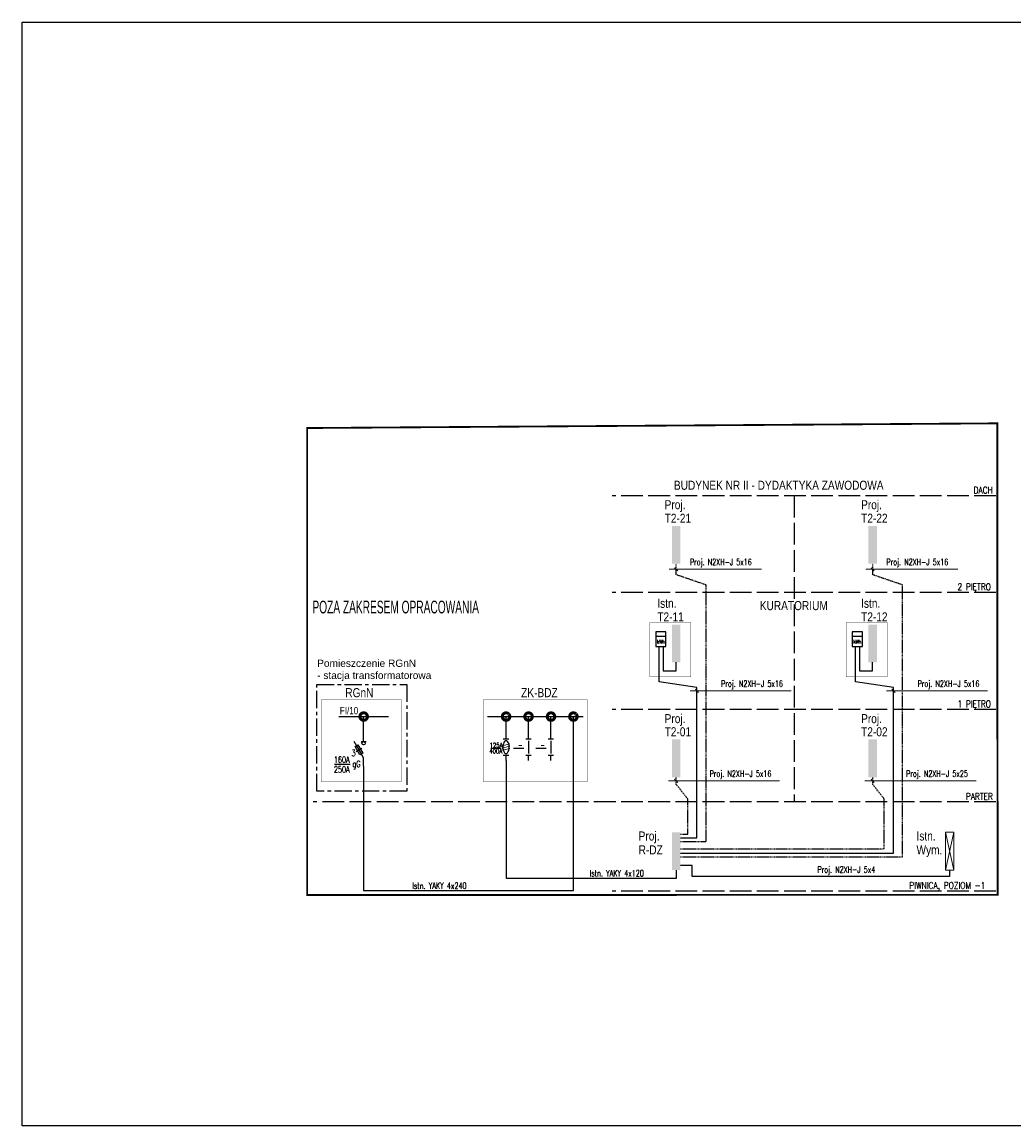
# Model space of a CAD drawing. Header units: millimetres. Extents: x -1139 to 2850, y -612 to 2257.
# Tile 1 of 5: x -498 to 50, y -581 to 29. Entities that reach past the tile are written whole.
import ezdxf
from ezdxf.enums import TextEntityAlignment as Align

# ---------------------------------------------------------------- set-up
doc = ezdxf.new("R2010")
doc.units = ezdxf.units.MM
for name, pattern in [('ACAD_ISO02W100', [15, 12, -3]), ('CENTER', [50.8, 31.75, -6.35, 6.35, -6.35]), ('KRESKOWA', [0.75, 0.5, -0.25]), ('New Line180', [0.8, 0.5, -0.3])]:
    doc.linetypes.add(name, pattern=pattern)
for name, color, linetype in [('$EL__Zakres', 10, 'KRESKOWA'), ('$EL_Zakres-wyłączenie', 30, 'KRESKOWA'), ('0 Pomocnicza', 5, 'Continuous'), ('L', 1, 'Continuous'), ('OPIS', 3, 'Continuous'), ('Pomocnicza', 7, 'Continuous'), ('SCHEMAT', 3, 'Continuous'), ('Symbole', 3, 'Continuous'), ('Tekst', 7, 'Continuous'), ('Warstwa 1', 7, 'Continuous')]:
    doc.layers.add(name, color=color, linetype=linetype)
doc.layers.add('SCHEMAT_PROJ', color=1, linetype='Continuous', lineweight=9)
doc.styles.add('Arial', font='arial.ttf')
doc.styles.add('ROMANS', font='romans.shx', dxfattribs={"width": 0.8})
doc.styles.get("Standard").update_dxf_attribs({"font": 'ARIALN.TTF', "width": 0.8})
doc.styles.add('TXT', font='txt.shx', dxfattribs={"width": 0.7})

# ---------------------------------------------------------------- blocks, each defined once
blk = doc.blocks.new('Kropka')
at = {"color": 0, "const_width": 1.88}
blk.add_lwpolyline([(0.01, -0.38, 0.198912), (0.28, -0.27, 0.198912), (0.39, -0.01, 0.198912), (0.28, 0.26, 0.198912), (0.01, 0.37, 0.198912), (-0.25, 0.26, 0.198912), (-0.36, -0.01, 0.198912), (-0.25, -0.27, 0.198912), (0.01, -0.38)], format="xyb", close=True, dxfattribs=at)
blk = doc.blocks.new('Rozłacznik bezpiecznikowy 01-flat-8')
for p, q in [((0, -45), (0, 0)), ((0, -135), (-52, -45)), ((-13.5, -45), (13.5, -45)), ((-47.3, -71.1), (-31.7, -62.1)), ((-20.3, -117.9), (-47.3, -71.1)), ((-39.5, -66.6), (-12.5, -113.4)), ((-31.7, -62.1), (-4.7, -108.9)), ((-4.7, -108.9), (-20.3, -117.9)), ((0, -180), (0, -135))]:
    blk.add_line(p, q)
at = {"color": 7}
blk.add_line((-41.6, -99), (-10.4, -81), dxfattribs=at)
blk.add_circle((0, -54), 9)
at = {"layer": 'Symbole', "color": 7, "style": 'ROMANS', "width": 0.8, "flags": 8}
blk.add_attdef('N', (-67.2, -125.6), '', height=30, dxfattribs=at)
blk = doc.blocks.new('ROZDZIEL')
at = {"linetype": 'Continuous'}
blk.add_solid([(0, 2.32), (7.72, 2.32), (0, 0), (7.72, 0)], dxfattribs=at)
blk = doc.blocks.new('1bezppods')
at = {"color": 0, "linetype": 'Continuous'}
for p, q in [((0, -3), (0, 0)), ((-1.5, -3), (1.5, -3)), ((-1.5, -12), (1.5, -12)), ((0, -15), (0, -12))]:
    blk.add_line(p, q, dxfattribs=at)
at = {"color": 7}
blk.add_lwpolyline([(-8.35, -8.12), (-2.65, -8.12)], dxfattribs=at)
at = {"color": 0, "linetype": 'Continuous', "style": 'ROMANS', "width": 0.7}
blk.add_attdef('NR_APARATU', text='', height=2.5, dxfattribs=at).set_placement((-1, -2), align=Align.RIGHT)
at = {"color": 0, "linetype": 'Continuous', "width": 0.7}
for tag, height, style, p in [('BEZP_ZWORA', 7, 'TXT', (0, -11)), ('PRAD_BEZP', 2.5, 'ROMANS', (-4.5, -7)), ('PRĄD_PODSTAWY', 2.5, 'ROMANS', (-4.5, -11))]:
    blk.add_attdef(tag, text='', height=height, dxfattribs=dict(at, style=style)).set_placement(p, align=Align.CENTER)
at = {"color": 0, "linetype": 'Continuous', "style": 'ROMANS', "text_generation_flag": 4, "width": 0.4}
blk.add_attdef('LICZBA_FAZ', text='', height=2.75, rotation=270, dxfattribs=at).set_placement((1.18, -7.5), align=Align.CENTER)
blk = doc.blocks.new('1LICZNIK')
blk.add_line((0, 7), (7, 7))
blk.add_lwpolyline([(0, 0), (7, 0), (7, 10), (0, 10)], close=True)
at = {"style": 'ROMANS', "width": 0.7}
blk.add_attdef('JEDNOSTKA_MOCY', text='', height=2.5, dxfattribs=at).set_placement((3.5, 2), align=Align.CENTER)

msp = doc.modelspace()

# ---------------------------------------------------------------- linework, layer by layer
at = {"layer": '$EL__Zakres'}
for points in [[(-134.21, -423.77), (-119.99, -423.77), (-119.99, -282.08), (-136.53, -276.45), (-136.52, -270.36)], [(-134.21, -432.28), (-11.47, -432.28), (-11.47, -282.08), (-28.01, -276.45), (-28, -270.36)], [(-134.21, -419.66), (-130.17, -419.66), (-130.17, -400.2), (-136.53, -392.19), (-136.52, -388.26)], [(-134.21, -427.71), (-21.65, -427.71), (-21.65, -400.2), (-28.01, -392.19), (-28, -388.26)]]:
    msp.add_lwpolyline(points, dxfattribs=at)
at = {"layer": '$EL_Zakres-wyłączenie', "ltscale": 20, "const_width": 1}
msp.add_lwpolyline([(-340.32, -195.42), (40.81, -192.83), (40.81, -344.39), (40.81, -344.39), (41, -406.47), (41, -406.47), (41, -453.2), (-340.32, -453.32), (-340.32, -195.42)], dxfattribs=at)
at = {"layer": '0 Pomocnicza', "linetype": 'ACAD_ISO02W100'}
for p, q in [((40.06, -232.79), (-171.83, -232.79)), ((40.06, -286.17), (-171.83, -286.17)), ((40.06, -350.91), (-171.83, -350.91)), ((40.06, -401.93), (-336.95, -401.93)), ((40.06, -451.26), (-171.83, -451.26))]:
    msp.add_line(p, q, dxfattribs=at)
msp.add_lwpolyline([(-71.36, -232.79), (-71.36, -401.93)], dxfattribs=at)
at = {"layer": 'Defpoints', "color": 6}
msp.add_lwpolyline([(-497.81, 28.77), (353.16, 28.77), (353.16, -580.82), (-497.81, -580.82)], close=True, dxfattribs=at)
at = {"layer": 'L', "color": 1}
for points in [[(-134.21, -421.73), (-125.05, -421.73), (-125.05, -338.69), (-146, -335.66), (-146, -316.01)], [(-143.78, -316.01), (-143.78, -329.51), (-136.57, -329.51), (-136.57, -324.8)], [(-134.21, -430.13), (-16.53, -430.13), (-16.53, -338.69), (-37.56, -335.66), (-37.56, -316.01)], [(-35.26, -316.01), (-35.26, -329.51), (-28.05, -329.51), (-28.05, -324.8)], [(-309.18, -382.09), (-309.18, -450.9), (-193.3, -450.9), (-193.3, -354.76)], [(-230.52, -379.11), (-230.52, -443.92), (-136.4, -443.92), (-136.4, -439.49)], [(14.46, -439.49), (14.46, -443.16), (-127.62, -443.16), (-127.62, -436.92), (-134.21, -436.92)]]:
    msp.add_lwpolyline(points, dxfattribs=at)
at = {"layer": 'L', "linetype": 'Continuous'}
for points in [[(-309.18, -364.09), (-309.18, -354.74)], [(-230.52, -364.11), (-230.52, -354.76)], [(-218.11, -364.11), (-218.11, -354.76)], [(-205.71, -364.11), (-205.71, -354.76)]]:
    msp.add_lwpolyline(points, dxfattribs=at)
at = {"layer": 'OPIS', "color": 3, "linetype": 'Continuous'}
msp.add_lwpolyline([(-316.62, -381.31), (-325.31, -381.31)], dxfattribs=at)
at = {"layer": 'Pomocnicza', "lineweight": 9}
for points in [[(-140.33, -273.4), (-89.5, -273.4)], [(-137.39, -272.54), (-135.66, -274.27)], [(-31.81, -273.4), (19.02, -273.4)], [(-28.87, -272.54), (-27.14, -274.27)], [(-128.85, -340.56), (-73.06, -340.56)], [(-125.92, -339.69), (-124.19, -341.43)], [(-20.33, -340.56), (35.46, -340.56)], [(-17.4, -339.69), (-15.66, -341.43)], [(-137.39, -389.36), (-135.66, -391.09)], [(-28.87, -389.36), (-27.14, -391.09)], [(-140.81, -390.23), (-79.42, -390.23)], [(-32.29, -390.23), (29.11, -390.23)]]:
    msp.add_lwpolyline(points, dxfattribs=at)
at = {"layer": 'Pomocnicza', "linetype": 'CENTER', "ltscale": 0.3}
msp.add_lwpolyline([(-334.96, -337.13), (-285.27, -337.13), (-285.27, -395.88), (-334.96, -395.88)], close=True, dxfattribs=at)
at = {"layer": 'SCHEMAT', "color": 4, "linetype": 'Continuous'}
for p, q in [((-322.81, -354.76), (-295.49, -354.76)), ((-240.81, -354.76), (-188, -354.76))]:
    msp.add_line(p, q, dxfattribs=at)
at = {"layer": 'SCHEMAT_PROJ', "color": 1}
msp.add_lwpolyline([(12.14, -418.64), (16.78, -418.64), (16.78, -439.49), (12.14, -439.49)], close=True, dxfattribs=at)
for points in [[(12.14, -418.64), (16.78, -439.49)], [(12.14, -439.49), (16.78, -418.64)]]:
    msp.add_lwpolyline(points, dxfattribs=at)
at = {"layer": 'Warstwa 1', "linetype": 'New Line180', "lineweight": 18, "ltscale": 10, "const_width": 0.2}
for points in [[(-151.16, -302.74), (-128.46, -302.74), (-128.46, -332.88), (-151.16, -332.88)], [(-42.64, -302.74), (-19.94, -302.74), (-19.94, -332.88), (-42.64, -332.88)], [(-332.36, -345.36), (-288.42, -345.36), (-288.42, -390.81), (-332.36, -390.81)], [(-242.94, -345.36), (-185.63, -345.36), (-185.63, -390.81), (-242.94, -390.81)]]:
    msp.add_lwpolyline(points, close=True, dxfattribs=at)

# ---------------------------------------------------------------- block references
at = {"layer": '$EL__Zakres', "xscale": -2.699999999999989, "yscale": 2, "rotation": 270}
for p in [(-138.84, -270.36), (-30.32, -270.36), (-138.84, -388.26), (-30.32, -388.26)]:
    msp.add_blockref('ROZDZIEL', p, dxfattribs=at)
at = {"layer": 'L', "linetype": 'Continuous', "xscale": 2.21129999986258, "yscale": 2.21129999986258, "zscale": 2.21129999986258}
for p in [(-309.18, -354.74), (-230.52, -354.76), (-218.11, -354.76), (-205.71, -354.76), (-193.34, -354.76)]:
    msp.add_blockref('Kropka', p, dxfattribs=at)
at = {"layer": 'SCHEMAT_PROJ', "xscale": -2.699999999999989, "yscale": 2, "rotation": 270}
for p in [(-138.84, -324.8), (-30.32, -324.8), (-138.84, -439.49)]:
    msp.add_blockref('ROZDZIEL', p, dxfattribs=at)
at = {"layer": 'Symbole', "color": 3, "linetype": 'Continuous'}
ref = msp.add_blockref('1LICZNIK', (-147.8, -316.01), dxfattribs=dict(at, xscale=0.8000000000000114, yscale=0.8000000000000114, zscale=0.8000000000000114))
ref.add_attrib('JEDNOSTKA_MOCY', 'kWh', dxfattribs={"layer": '0', "color": 3, "height": 2, "style": 'ROMANS', "width": 0.7}).set_placement((-145, -314.41), align=Align.CENTER)
ref = msp.add_blockref('1LICZNIK', (-39.28, -316.01), dxfattribs=dict(at, xscale=0.8000000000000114, yscale=0.8000000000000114, zscale=0.8000000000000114))
ref.add_attrib('JEDNOSTKA_MOCY', 'kWh', dxfattribs={"layer": '0', "color": 3, "height": 2, "style": 'ROMANS', "width": 0.7}).set_placement((-36.48, -314.41), align=Align.CENTER)
at = {"layer": 'Symbole'}
ref = msp.add_blockref('Rozłacznik bezpiecznikowy 01-flat-8', (-309.18, -364.09), dxfattribs=dict(at, xscale=0.1, yscale=0.1, zscale=0.1))
ref.add_attrib('N', '3', (-315.89, -376.66), dxfattribs={"color": 7, "height": 3.5, "style": 'ROMANS', "width": 0.8, "flags": 8})
ref = msp.add_blockref('1bezppods', (-230.52, -364.11), dxfattribs=at)
ref.add_attrib('PRĄD_PODSTAWY', '400A', dxfattribs={"layer": '0', "color": 0, "linetype": 'Continuous', "height": 2.5, "style": 'ROMANS', "width": 0.7}).set_placement((-236.15, -375.11), align=Align.CENTER)
ref.add_attrib('BEZP_ZWORA', 'O', dxfattribs={"layer": '0', "color": 0, "linetype": 'Continuous', "height": 7, "style": 'TXT', "width": 0.7}).set_placement((-230.52, -375.11), align=Align.CENTER)
ref.add_attrib('PRAD_BEZP', '125A', dxfattribs={"layer": '0', "color": 0, "linetype": 'Continuous', "height": 2.5, "style": 'ROMANS', "width": 0.7}).set_placement((-236.01, -371.85), align=Align.CENTER)
ref.add_attrib('LICZBA_FAZ', '///', dxfattribs={"layer": '0', "color": 0, "linetype": 'Continuous', "height": 2.75, "rotation": 270, "style": 'ROMANS', "text_generation_flag": 4, "width": 0.4}).set_placement((-229.34, -371.61), align=Align.CENTER)
ref = msp.add_blockref('1bezppods', (-218.11, -364.11), dxfattribs=at)
ref.add_attrib('BEZP_ZWORA', 'I', dxfattribs={"layer": '0', "color": 0, "linetype": 'Continuous', "height": 7, "style": 'TXT', "width": 0.7}).set_placement((-218.11, -375.11), align=Align.CENTER)
ref.add_attrib('PRAD_BEZP', '-', dxfattribs={"layer": '0', "color": 0, "linetype": 'Continuous', "height": 2.5, "style": 'ROMANS', "width": 0.7}).set_placement((-222.61, -371.85), align=Align.CENTER)
ref = msp.add_blockref('1bezppods', (-205.71, -364.11), dxfattribs=at)
ref.add_attrib('BEZP_ZWORA', 'I', dxfattribs={"layer": '0', "color": 0, "linetype": 'Continuous', "height": 7, "style": 'TXT', "width": 0.7}).set_placement((-205.71, -375.11), align=Align.CENTER)
ref.add_attrib('PRAD_BEZP', '-', dxfattribs={"layer": '0', "color": 0, "linetype": 'Continuous', "height": 2.5, "style": 'ROMANS', "width": 0.7}).set_placement((-210.21, -371.85), align=Align.CENTER)

# ---------------------------------------------------------------- texts
at = {"layer": '$EL_Zakres-wyłączenie', "linetype": 'Continuous', "ltscale": 100, "width": 0.7}
msp.add_text('POZA ZAKRESEM OPRACOWANIA', height=7, dxfattribs=at).set_placement((-337.45, -297.77))
at = {"layer": 'SCHEMAT', "color": 7, "style": 'ROMANS'}
for s, height, width, p in [('DACH', 3.75, 0.8, (27.76, -231.59)), ('Proj. N2XH-J 5x16', 3.5, 0.7, (-128.94, -271.16)), ('Proj. N2XH-J 5x16', 3.5, 0.7, (-20.42, -271.16)), ('2 PIĘTRO', 3.75, 0.8, (18.87, -284.97)), ('Proj. N2XH-J 5x16', 3.5, 0.7, (-111.72, -338.37)), ('Proj. N2XH-J 5x16', 3.5, 0.7, (-3.2, -338.37)), ('1 PIĘTRO', 3.75, 0.8, (18.87, -349.71)), ('Proj. N2XH-J 5x16', 3.5, 0.7, (-118.08, -388.04)), ('Proj. N2XH-J 5x25', 3.5, 0.7, (-9.56, -388.04)), ('PARTER', 3.75, 0.8, (23.48, -400.76)), ('Proj. N2XH-J 5x4', 3.5, 0.7, (-58.54, -440.97)), ('Istn. YAKY 4x120', 3.5, 0.7, (-184.34, -442.99)), ('Istn. YAKY 4x240', 3.5, 0.7, (-282.29, -449.96)), ('PIWNICA, POZIOM -1', 3.75, 0.8, (-7.78, -449.89))]:
    msp.add_text(s, height=height, dxfattribs=dict(at, width=width)).set_placement(p)
at = {"layer": 'Tekst', "style": 'Arial', "width": 0.8}
for s, height, p in [('BUDYNEK NR II - DYDAKTYKA ZAWODOWA', 5, (-21.99, -229.52, 0.82)), ('KURATORIUM', 5, (-52.79, -295.98, 0.82)), ('RGnN', 5, (-303.76, -344.06, 0.82)), ('ZK-BDZ', 5, (-201.99, -344.06, 0.82)), ('FI/10', 4, (-312.13, -353.46, 0.82))]:
    msp.add_text(s, height=height, dxfattribs=at).set_placement(p, align=Align.RIGHT)
for s, p in [('Proj.', (-142.91, -240.26)), ('Proj.', (-34.39, -240.26)), ('T2-21', (-142.91, -247.74)), ('T2-22', (-34.39, -247.74)), ('Istn.', (-146.96, -294.71)), ('Istn.', (-34.39, -294.71)), ('T2-11', (-146.96, -302.19)), ('T2-12', (-34.39, -302.19)), ('Proj.', (-142.91, -358.4)), ('Proj.', (-34.39, -358.4)), ('T2-01', (-142.91, -365.65)), ('T2-02', (-34.39, -365.65)), ('Proj.', (-157.27, -423.22)), ('Istn.', (-3.8, -423.22)), ('R-DZ', (-157.27, -430.86)), ('Wym.', (-3.8, -430.86))]:
    msp.add_text(s, height=5, dxfattribs=at).set_placement(p)
at = {"layer": 'Tekst', "linetype": 'Continuous', "style": 'ROMANS', "width": 0.7}
for s, p in [('160A', (-316.92, -380.31)), ('250A', (-316.92, -385.72)), ('gG', (-310.87, -382.64))]:
    msp.add_text(s, height=3.5, dxfattribs=at).set_placement(p, align=Align.RIGHT)
at = {"layer": 'Tekst', "insert": (-334.82, -323.31), "char_height": 4, "width": 65.4808, "attachment_point": 1, "style": 'Arial'}
msp.add_mtext('Pomieszczenie RGnN \\P- stacja transformatorowa', dxfattribs=at)

doc.saveas('drawing.dxf')
